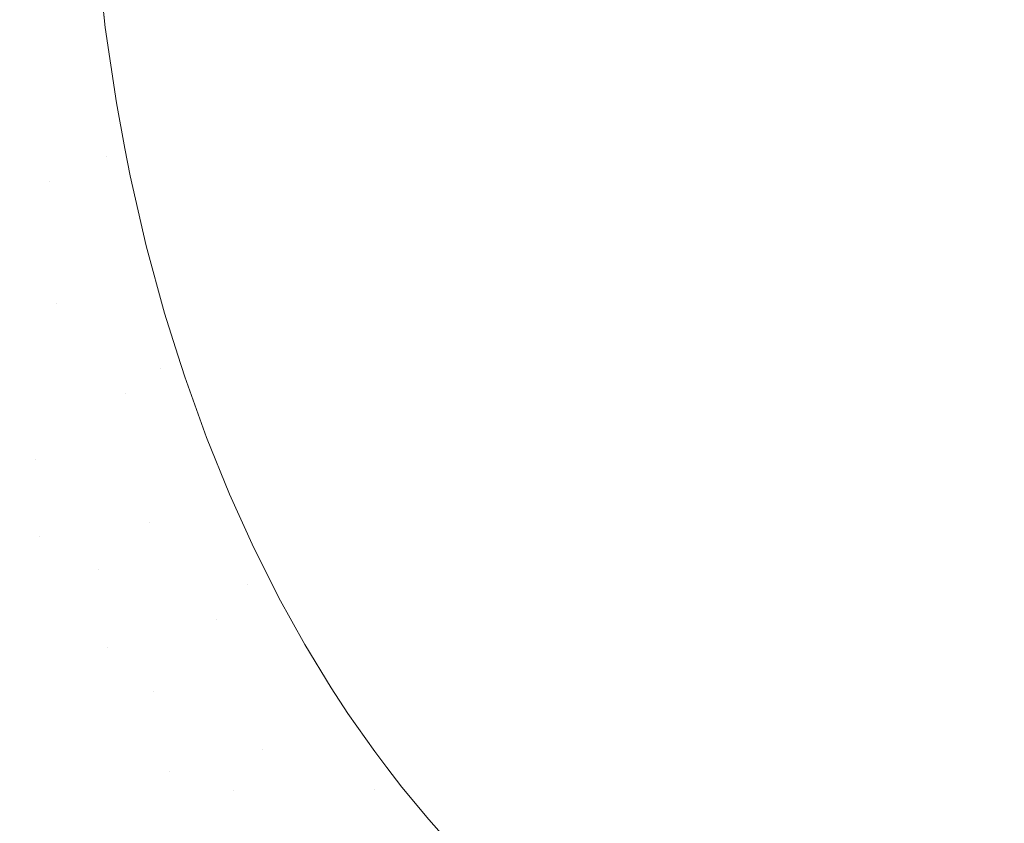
# Model space of a CAD drawing. Header units: centimetres. Extents: x -17.1 to 18.2, y 4.2 to 6.
# Tile 133 of 256: x -5.1707 to -5.0954, y 4.6206 to 4.6821. Entities that reach past the tile are written whole.
import ezdxf

# ---------------------------------------------------------------- set-up
doc = ezdxf.new("R2010")
doc.units = ezdxf.units.CM
doc.header["$LTSCALE"] = 2.54
doc.layers.add('Lucido design-1', color=7, linetype='Continuous')

# ---------------------------------------------------------------- blocks, each defined once
blk = doc.blocks.new('Gruppo-3-1')
at = {"color": 7, "linetype": 'Continuous', "lineweight": 9}
blk.add_3dface([(-17.020308, 5.900212, -2276.22217), (-17.020308, 4.300212, -2276.22217), (18.147234, 4.300212, -2276.22217), (18.147234, 5.900212, -2276.22217)], dxfattribs=at)
for points, invisible_edges in [([(-5.166208, 4.686643, -2276.622195), (-5.164743, 4.686939, -2276.62217), (-5.164162, 4.681459, -2276.62217)], 9), ([(-5.163316, 4.6757, -2276.62217), (-5.164162, 4.681459, -2276.62217), (-5.164743, 4.686939, -2276.62217), (6.291658, 4.68694, -2276.62217)], 12), ([(6.291658, 4.68694, -2276.62217), (-5.162661, 4.672217, -2276.62217), (-5.163316, 4.6757, -2276.62217)], 9), ([(-5.162661, 4.672217, -2276.62217), (6.291658, 4.68694, -2276.62217), (6.291109, 4.681636, -2276.62217)], 9), ([(-5.166956, 4.670332, -2276.622396), (-5.1684, 4.669696, -2276.622574), (-5.170649, 4.685745, -2276.622574), (-5.169158, 4.686046, -2276.622396)], 15), ([(-5.169158, 4.686046, -2276.622396), (-5.167677, 4.686346, -2276.622269), (-5.165522, 4.670964, -2276.622269), (-5.166956, 4.670332, -2276.622396)], 15), ([(-5.164099, 4.671591, -2276.622195), (-5.165522, 4.670964, -2276.622269), (-5.167677, 4.686346, -2276.622269), (-5.166208, 4.686643, -2276.622195)], 15), ([(-5.164099, 4.671591, -2276.622195), (-5.166208, 4.686643, -2276.622195), (-5.164162, 4.681459, -2276.62217), (-5.163316, 4.6757, -2276.62217)], 11), ([(-5.169854, 4.669056, -2276.622807), (-5.171315, 4.668413, -2276.623095), (-5.173658, 4.685136, -2276.623095), (-5.172149, 4.685441, -2276.622807)], 15), ([(-5.172149, 4.685441, -2276.622807), (-5.170649, 4.685745, -2276.622574), (-5.1684, 4.669696, -2276.622574), (-5.169854, 4.669056, -2276.622807)], 15), ([(-5.162661, 4.672217, -2276.62217), (6.291109, 4.681636, -2276.62217), (6.290206, 4.675491, -2276.62217)], 9), ([(-5.163316, 4.6757, -2276.62217), (-5.162661, 4.672217, -2276.62217), (-5.164099, 4.671591, -2276.622195)], 10), ([(-5.162661, 4.672217, -2276.62217), (6.290206, 4.675491, -2276.62217), (6.289069, 4.669536, -2276.62217)], 9), ([(-5.164099, 4.671591, -2276.622195), (-5.162661, 4.672217, -2276.62217), (-5.162268, 4.670124, -2276.62217)], 9), ([(-5.162661, 4.672217, -2276.62217), (6.289069, 4.669536, -2276.62217), (6.287719, 4.663812, -2276.62217)], 9), ([(6.287719, 4.663812, -2276.62217), (6.28618, 4.65835, -2276.62217), (6.285538, 4.6564, -2276.62217), (-5.162661, 4.672217, -2276.62217)], 12), ([(-5.161034, 4.664758, -2276.62217), (-5.162268, 4.670124, -2276.62217), (-5.162661, 4.672217, -2276.62217), (6.285538, 4.6564, -2276.62217)], 12), ([(-5.166956, 4.670332, -2276.622396), (-5.165522, 4.670964, -2276.622269), (-5.161293, 4.654438, -2276.622269), (-5.162636, 4.65345, -2276.622396)], 15), ([(-5.159961, 4.655419, -2276.622195), (-5.161293, 4.654438, -2276.622269), (-5.165522, 4.670964, -2276.622269), (-5.164099, 4.671591, -2276.622195)], 15), ([(-5.159961, 4.655419, -2276.622195), (-5.164099, 4.671591, -2276.622195), (-5.161034, 4.664758, -2276.62217), (-5.159637, 4.659626, -2276.62217)], 11), ([(-5.164099, 4.671591, -2276.622195), (-5.162268, 4.670124, -2276.62217), (-5.161034, 4.664758, -2276.62217)], 9), ([(-5.162636, 4.65345, -2276.622396), (-5.163989, 4.652454, -2276.622574), (-5.1684, 4.669696, -2276.622574), (-5.166956, 4.670332, -2276.622396)], 15), ([(-5.167915, 4.660367, -2276.622807), (-5.169854, 4.669056, -2276.622807), (-5.1684, 4.669696, -2276.622574)], 11), ([(-5.1684, 4.669696, -2276.622574), (-5.163989, 4.652454, -2276.622574), (-5.167915, 4.660367, -2276.622807)], 11), ([(-5.169336, 4.659544, -2276.623095), (-5.171315, 4.668413, -2276.623095), (-5.169854, 4.669056, -2276.622807), (-5.167915, 4.660367, -2276.622807)], 15), ([(-5.170764, 4.658717, -2276.623439), (-5.172783, 4.667766, -2276.623439), (-5.171315, 4.668413, -2276.623095), (-5.169336, 4.659544, -2276.623095)], 15), ([(6.285538, 4.6564, -2276.62217), (-5.159637, 4.659626, -2276.62217), (-5.161034, 4.664758, -2276.62217)], 9), ([(-5.167915, 4.660367, -2276.622807), (-5.165349, 4.651453, -2276.622807), (-5.166717, 4.650446, -2276.623095), (-5.169336, 4.659544, -2276.623095)], 15), ([(-5.163989, 4.652454, -2276.622574), (-5.165349, 4.651453, -2276.622807), (-5.167915, 4.660367, -2276.622807)], 11), ([(-5.159637, 4.659626, -2276.62217), (-5.158617, 4.656399, -2276.62217), (-5.159961, 4.655419, -2276.622195)], 10), ([(6.285538, 4.6564, -2276.62217), (-5.158617, 4.656399, -2276.62217), (-5.159637, 4.659626, -2276.62217)], 9), ([(-5.169336, 4.659544, -2276.623095), (-5.166717, 4.650446, -2276.623095), (-5.168092, 4.649434, -2276.623439), (-5.170764, 4.658717, -2276.623439)], 15), ([(-5.170764, 4.658717, -2276.623439), (-5.168092, 4.649434, -2276.623439), (-5.169472, 4.648418, -2276.623839), (-5.172197, 4.657887, -2276.623839)], 15), ([(-5.173634, 4.657055, -2276.624298), (-5.172197, 4.657887, -2276.623839), (-5.169472, 4.648418, -2276.623839), (-5.170856, 4.647399, -2276.624298)], 15), ([(-5.159961, 4.655419, -2276.622195), (-5.158617, 4.656399, -2276.62217), (-5.158095, 4.654744, -2276.62217)], 9), ([(-5.15643, 4.650123, -2276.62217), (-5.158095, 4.654744, -2276.62217), (-5.158617, 4.656399, -2276.62217), (6.285538, 4.6564, -2276.62217)], 12), ([(-5.154661, 4.645769, -2276.62217), (-5.15643, 4.650123, -2276.62217), (6.285538, 4.6564, -2276.62217)], 10), ([(6.285538, 4.6564, -2276.62217), (-5.152073, 4.640221, -2276.62217), (-5.152807, 4.641681, -2276.62217), (-5.154661, 4.645769, -2276.62217)], 9), ([(-5.150885, 4.637859, -2276.62217), (-5.152073, 4.640221, -2276.62217), (6.285538, 4.6564, -2276.62217)], 10), ([(6.285538, 4.6564, -2276.62217), (-5.146887, 4.630963, -2276.62217), (-5.148912, 4.634296, -2276.62217), (-5.150885, 4.637859, -2276.62217)], 9), ([(6.285538, 4.6564, -2276.62217), (-5.145618, 4.629021, -2276.62217), (-5.146887, 4.630963, -2276.62217)], 9), ([(6.285538, 4.6564, -2276.62217), (-5.142642, 4.62488, -2276.62217), (-5.143568, 4.626094, -2276.62217), (-5.145618, 4.629021, -2276.62217)], 9), ([(-5.141506, 4.62339, -2276.62217), (-5.142642, 4.62488, -2276.62217), (6.285538, 4.6564, -2276.62217)], 10), ([(-5.139441, 4.620895, -2276.62217), (-5.141506, 4.62339, -2276.62217), (6.285538, 4.6564, -2276.62217)], 10), ([(-5.137379, 4.618599, -2276.62217), (-5.139441, 4.620895, -2276.62217), (6.285538, 4.6564, -2276.62217)], 10), ([(-5.135325, 4.616489, -2276.62217), (-5.137379, 4.618599, -2276.62217), (6.285538, 4.6564, -2276.62217)], 10), ([(-5.133282, 4.614553, -2276.62217), (-5.135325, 4.616489, -2276.62217), (6.285538, 4.6564, -2276.62217)], 10), ([(6.285538, 4.6564, -2276.62217), (-5.130266, 4.611987, -2276.62217), (-5.131253, 4.612781, -2276.62217), (-5.133282, 4.614553, -2276.62217)], 9), ([(-5.12924, 4.611162, -2276.62217), (-5.130266, 4.611987, -2276.62217), (6.285538, 4.6564, -2276.62217)], 10), ([(-5.127245, 4.609686, -2276.62217), (-5.12924, 4.611162, -2276.62217), (6.285538, 4.6564, -2276.62217)], 10), ([(-5.125268, 4.608344, -2276.62217), (-5.127245, 4.609686, -2276.62217), (6.285538, 4.6564, -2276.62217)], 10), ([(-5.123308, 4.607127, -2276.62217), (-5.125268, 4.608344, -2276.62217), (6.285538, 4.6564, -2276.62217)], 10), ([(-5.121367, 4.606029, -2276.62217), (-5.123308, 4.607127, -2276.62217), (6.285538, 4.6564, -2276.62217)], 10), ([(-5.119443, 4.605042, -2276.62217), (-5.121367, 4.606029, -2276.62217), (6.285538, 4.6564, -2276.62217)], 10), ([(-5.117535, 4.604161, -2276.62217), (-5.119443, 4.605042, -2276.62217), (6.285538, 4.6564, -2276.62217)], 10), ([(6.285538, 4.6564, -2276.62217), (-5.115409, 4.603293, -2276.62217), (-5.115641, 4.603378, -2276.62217), (-5.117535, 4.604161, -2276.62217)], 9), ([(-5.115409, 4.603293, -2276.62217), (6.285538, 4.6564, -2276.62217), (6.226033, 4.600212, -2276.62217), (-5.099108, 4.600212, -2276.62217)], 11), ([(-5.153267, 4.63888, -2276.622195), (-5.154453, 4.637537, -2276.622269), (-5.161293, 4.654438, -2276.622269), (-5.159961, 4.655419, -2276.622195)], 15), ([(-5.159961, 4.655419, -2276.622195), (-5.158095, 4.654744, -2276.62217), (-5.15643, 4.650123, -2276.62217)], 9), ([(-5.15643, 4.650123, -2276.62217), (-5.154661, 4.645769, -2276.62217), (-5.153267, 4.63888, -2276.622195), (-5.159961, 4.655419, -2276.622195)], 14), ([(-5.162636, 4.65345, -2276.622396), (-5.161293, 4.654438, -2276.622269), (-5.154453, 4.637537, -2276.622269), (-5.155648, 4.636184, -2276.622396)], 15), ([(-5.160793, 4.643617, -2276.622574), (-5.163989, 4.652454, -2276.622574), (-5.162636, 4.65345, -2276.622396)], 11), ([(-5.162636, 4.65345, -2276.622396), (-5.155648, 4.636184, -2276.622396), (-5.160793, 4.643617, -2276.622574)], 11), ([(-5.162086, 4.64243, -2276.622807), (-5.165349, 4.651453, -2276.622807), (-5.163989, 4.652454, -2276.622574), (-5.160793, 4.643617, -2276.622574)], 15), ([(-5.163387, 4.641237, -2276.623095), (-5.166717, 4.650446, -2276.623095), (-5.165349, 4.651453, -2276.622807), (-5.162086, 4.64243, -2276.622807)], 15), ([(-5.164694, 4.640038, -2276.623439), (-5.168092, 4.649434, -2276.623439), (-5.166717, 4.650446, -2276.623095), (-5.163387, 4.641237, -2276.623095)], 15), ([(-5.166006, 4.638834, -2276.623839), (-5.169472, 4.648418, -2276.623839), (-5.168092, 4.649434, -2276.623439), (-5.164694, 4.640038, -2276.623439)], 15), ([(-5.169188, 4.642519, -2276.624298), (-5.170856, 4.647399, -2276.624298), (-5.169472, 4.648418, -2276.623839)], 11), ([(-5.169472, 4.648418, -2276.623839), (-5.166006, 4.638834, -2276.623839), (-5.169188, 4.642519, -2276.624298)], 11), ([(-5.170542, 4.641403, -2276.624816), (-5.172243, 4.646379, -2276.624816), (-5.170856, 4.647399, -2276.624298), (-5.169188, 4.642519, -2276.624298)], 15), ([(-5.171898, 4.640287, -2276.625393), (-5.173631, 4.645357, -2276.625393), (-5.172243, 4.646379, -2276.624816), (-5.170542, 4.641403, -2276.624816)], 15), ([(-5.154661, 4.645769, -2276.62217), (-5.152807, 4.641681, -2276.62217), (-5.153267, 4.63888, -2276.622195)], 10), ([(-5.160793, 4.643617, -2276.622574), (-5.156852, 4.634821, -2276.622574), (-5.158063, 4.633449, -2276.622807), (-5.162086, 4.64243, -2276.622807)], 15), ([(-5.155648, 4.636184, -2276.622396), (-5.156852, 4.634821, -2276.622574), (-5.160793, 4.643617, -2276.622574)], 11), ([(-5.169188, 4.642519, -2276.624298), (-5.167322, 4.637627, -2276.624298), (-5.16864, 4.636417, -2276.624816), (-5.170542, 4.641403, -2276.624816)], 15), ([(-5.166006, 4.638834, -2276.623839), (-5.167322, 4.637627, -2276.624298), (-5.169188, 4.642519, -2276.624298)], 11), ([(-5.162086, 4.64243, -2276.622807), (-5.158063, 4.633449, -2276.622807), (-5.15928, 4.63207, -2276.623095), (-5.163387, 4.641237, -2276.623095)], 15), ([(-5.152807, 4.641681, -2276.62217), (-5.152073, 4.640221, -2276.62217), (-5.153267, 4.63888, -2276.622195)], 10), ([(-5.170542, 4.641403, -2276.624816), (-5.16864, 4.636417, -2276.624816), (-5.16996, 4.635206, -2276.625393), (-5.171898, 4.640287, -2276.625393)], 15), ([(-5.163387, 4.641237, -2276.623095), (-5.15928, 4.63207, -2276.623095), (-5.160504, 4.630685, -2276.623439), (-5.164694, 4.640038, -2276.623439)], 15), ([(-5.171898, 4.640287, -2276.625393), (-5.16996, 4.635206, -2276.625393), (-5.171281, 4.633995, -2276.62603), (-5.173255, 4.63917, -2276.62603)], 15), ([(-5.153267, 4.63888, -2276.622195), (-5.152073, 4.640221, -2276.62217), (-5.150885, 4.637859, -2276.62217)], 9), ([(-5.163974, 4.634047, -2276.623839), (-5.166006, 4.638834, -2276.623839), (-5.164694, 4.640038, -2276.623439)], 11), ([(-5.164694, 4.640038, -2276.623439), (-5.160504, 4.630685, -2276.623439), (-5.163974, 4.634047, -2276.623839)], 11), ([(-5.165249, 4.632746, -2276.624298), (-5.167322, 4.637627, -2276.624298), (-5.166006, 4.638834, -2276.623839), (-5.163974, 4.634047, -2276.623839)], 15), ([(-5.143622, 4.623197, -2276.622195), (-5.144597, 4.621511, -2276.622269), (-5.154453, 4.637537, -2276.622269), (-5.153267, 4.63888, -2276.622195)], 15), ([(-5.143622, 4.623197, -2276.622195), (-5.153267, 4.63888, -2276.622195), (-5.148912, 4.634296, -2276.62217), (-5.146887, 4.630963, -2276.62217)], 11), ([(-5.150885, 4.637859, -2276.62217), (-5.148912, 4.634296, -2276.62217), (-5.153267, 4.63888, -2276.622195)], 10), ([(-5.166528, 4.631442, -2276.624816), (-5.16864, 4.636417, -2276.624816), (-5.167322, 4.637627, -2276.624298), (-5.165249, 4.632746, -2276.624298)], 15), ([(-5.155648, 4.636184, -2276.622396), (-5.154453, 4.637537, -2276.622269), (-5.144597, 4.621511, -2276.622269), (-5.145579, 4.619811, -2276.622396)], 15), ([(-5.167808, 4.630136, -2276.625393), (-5.16996, 4.635206, -2276.625393), (-5.16864, 4.636417, -2276.624816), (-5.166528, 4.631442, -2276.624816)], 15), ([(-5.152119, 4.626245, -2276.622574), (-5.156852, 4.634821, -2276.622574), (-5.155648, 4.636184, -2276.622396)], 11), ([(-5.155648, 4.636184, -2276.622396), (-5.145579, 4.619811, -2276.622396), (-5.152119, 4.626245, -2276.622574)], 11), ([(-5.169088, 4.62883, -2276.62603), (-5.171281, 4.633995, -2276.62603), (-5.16996, 4.635206, -2276.625393), (-5.167808, 4.630136, -2276.625393)], 15), ([(-5.158063, 4.633449, -2276.622807), (-5.156852, 4.634821, -2276.622574), (-5.152119, 4.626245, -2276.622574), (-5.15323, 4.624693, -2276.622807)], 15), ([(-5.163974, 4.634047, -2276.623839), (-5.161732, 4.629294, -2276.623839), (-5.162964, 4.627899, -2276.624298), (-5.165249, 4.632746, -2276.624298)], 15), ([(-5.160504, 4.630685, -2276.623439), (-5.161732, 4.629294, -2276.623839), (-5.163974, 4.634047, -2276.623839)], 11), ([(-5.170368, 4.627525, -2276.626728), (-5.1726, 4.632784, -2276.626728), (-5.171281, 4.633995, -2276.62603), (-5.169088, 4.62883, -2276.62603)], 15), ([(-5.15323, 4.624693, -2276.622807), (-5.154348, 4.623134, -2276.623095), (-5.15928, 4.63207, -2276.623095), (-5.158063, 4.633449, -2276.622807)], 15), ([(-5.171645, 4.626222, -2276.627487), (-5.173918, 4.631575, -2276.627487), (-5.1726, 4.632784, -2276.626728), (-5.170368, 4.627525, -2276.626728)], 15), ([(-5.165249, 4.632746, -2276.624298), (-5.162964, 4.627899, -2276.624298), (-5.164198, 4.626502, -2276.624816), (-5.166528, 4.631442, -2276.624816)], 15), ([(-5.160504, 4.630685, -2276.623439), (-5.15928, 4.63207, -2276.623095), (-5.154348, 4.623134, -2276.623095), (-5.155471, 4.621567, -2276.623439)], 15), ([(-5.166528, 4.631442, -2276.624816), (-5.164198, 4.626502, -2276.624816), (-5.165434, 4.625102, -2276.625393), (-5.167808, 4.630136, -2276.625393)], 15), ([(-5.159275, 4.6246, -2276.623839), (-5.161732, 4.629294, -2276.623839), (-5.160504, 4.630685, -2276.623439)], 11), ([(-5.160504, 4.630685, -2276.623439), (-5.155471, 4.621567, -2276.623439), (-5.159275, 4.6246, -2276.623839)], 11), ([(-5.143622, 4.623197, -2276.622195), (-5.146887, 4.630963, -2276.62217), (-5.145618, 4.629021, -2276.62217)], 9), ([(-5.167808, 4.630136, -2276.625393), (-5.165434, 4.625102, -2276.625393), (-5.16667, 4.623703, -2276.62603), (-5.169088, 4.62883, -2276.62603)], 15), ([(-5.169088, 4.62883, -2276.62603), (-5.16667, 4.623703, -2276.62603), (-5.167905, 4.622304, -2276.626728), (-5.170368, 4.627525, -2276.626728)], 15), ([(-5.160458, 4.623113, -2276.624298), (-5.162964, 4.627899, -2276.624298), (-5.161732, 4.629294, -2276.623839), (-5.159275, 4.6246, -2276.623839)], 15), ([(-5.145618, 4.629021, -2276.62217), (-5.143568, 4.626094, -2276.62217), (-5.143622, 4.623197, -2276.622195)], 10), ([(-5.170368, 4.627525, -2276.626728), (-5.167905, 4.622304, -2276.626728), (-5.169138, 4.620907, -2276.627487), (-5.171645, 4.626222, -2276.627487)], 15), ([(-5.161644, 4.621623, -2276.624816), (-5.164198, 4.626502, -2276.624816), (-5.162964, 4.627899, -2276.624298), (-5.160458, 4.623113, -2276.624298)], 15), ([(-5.171645, 4.626222, -2276.627487), (-5.169138, 4.620907, -2276.627487), (-5.170368, 4.619514, -2276.628308), (-5.172919, 4.624923, -2276.628308)], 15), ([(-5.162831, 4.620131, -2276.625393), (-5.165434, 4.625102, -2276.625393), (-5.164198, 4.626502, -2276.624816), (-5.161644, 4.621623, -2276.624816)], 15), ([(-5.15323, 4.624693, -2276.622807), (-5.152119, 4.626245, -2276.622574), (-5.146568, 4.6181, -2276.622574), (-5.147564, 4.616377, -2276.622807)], 15), ([(-5.145579, 4.619811, -2276.622396), (-5.146568, 4.6181, -2276.622574), (-5.152119, 4.626245, -2276.622574)], 11), ([(-5.143568, 4.626094, -2276.62217), (-5.142642, 4.62488, -2276.62217), (-5.143622, 4.623197, -2276.622195)], 10), ([(-5.164019, 4.618639, -2276.62603), (-5.16667, 4.623703, -2276.62603), (-5.165434, 4.625102, -2276.625393), (-5.162831, 4.620131, -2276.625393)], 15), ([(-5.172919, 4.624923, -2276.628308), (-5.170368, 4.619514, -2276.628308), (-5.171594, 4.618126, -2276.629191), (-5.174188, 4.623628, -2276.629191)], 15), ([(-5.159275, 4.6246, -2276.623839), (-5.156599, 4.619994, -2276.623839), (-5.157729, 4.618416, -2276.624298), (-5.160458, 4.623113, -2276.624298)], 15), ([(-5.155471, 4.621567, -2276.623439), (-5.156599, 4.619994, -2276.623839), (-5.159275, 4.6246, -2276.623839)], 11), ([(-5.147564, 4.616377, -2276.622807), (-5.148565, 4.614646, -2276.623095), (-5.154348, 4.623134, -2276.623095), (-5.15323, 4.624693, -2276.622807)], 15), ([(-5.143622, 4.623197, -2276.622195), (-5.142642, 4.62488, -2276.62217), (-5.141506, 4.62339, -2276.62217)], 9), ([(-5.165206, 4.617147, -2276.626728), (-5.167905, 4.622304, -2276.626728), (-5.16667, 4.623703, -2276.62603), (-5.164019, 4.618639, -2276.62603)], 15), ([(-5.160458, 4.623113, -2276.624298), (-5.157729, 4.618416, -2276.624298), (-5.158863, 4.616835, -2276.624816), (-5.161644, 4.621623, -2276.624816)], 15), ([(-5.15263, 4.617164, -2276.623439), (-5.155471, 4.621567, -2276.623439), (-5.154348, 4.623134, -2276.623095)], 11), ([(-5.154348, 4.623134, -2276.623095), (-5.148565, 4.614646, -2276.623095), (-5.15263, 4.617164, -2276.623439)], 11), ([(-5.130966, 4.610018, -2276.622195), (-5.131664, 4.608043, -2276.622269), (-5.144597, 4.621511, -2276.622269), (-5.143622, 4.623197, -2276.622195)], 15), ([(-5.141506, 4.62339, -2276.62217), (-5.139441, 4.620895, -2276.62217), (-5.143622, 4.623197, -2276.622195)], 10), ([(-5.139441, 4.620895, -2276.62217), (-5.137379, 4.618599, -2276.62217), (-5.143622, 4.623197, -2276.622195)], 10), ([(-5.137379, 4.618599, -2276.62217), (-5.135325, 4.616489, -2276.62217), (-5.130966, 4.610018, -2276.622195), (-5.143622, 4.623197, -2276.622195)], 14), ([(-5.166391, 4.615658, -2276.627487), (-5.169138, 4.620907, -2276.627487), (-5.167905, 4.622304, -2276.626728), (-5.165206, 4.617147, -2276.626728)], 15), ([(-5.161644, 4.621623, -2276.624816), (-5.158863, 4.616835, -2276.624816), (-5.159997, 4.615252, -2276.625393), (-5.162831, 4.620131, -2276.625393)], 15), ([(-5.1537, 4.615503, -2276.623839), (-5.156599, 4.619994, -2276.623839), (-5.155471, 4.621567, -2276.623439), (-5.15263, 4.617164, -2276.623439)], 15), ([(-5.145579, 4.619811, -2276.622396), (-5.144597, 4.621511, -2276.622269), (-5.131664, 4.608043, -2276.622269), (-5.132367, 4.606053, -2276.622396)], 15), ([(-5.167572, 4.614173, -2276.628308), (-5.170368, 4.619514, -2276.628308), (-5.169138, 4.620907, -2276.627487), (-5.166391, 4.615658, -2276.627487)], 15)]:
    blk.add_3dface(points, dxfattribs=dict(at, invisible_edges=invisible_edges))
blk = doc.blocks.new('Gruppo-4-1')
at = {"color": 7}
blk.add_blockref('Gruppo-3-1', (0, 0), dxfattribs=at)

msp = doc.modelspace()

# ---------------------------------------------------------------- block references
at = {"layer": 'Lucido design-1', "color": 7}
msp.add_blockref('Gruppo-4-1', (0, 0), dxfattribs=at)

doc.saveas('drawing.dxf')
